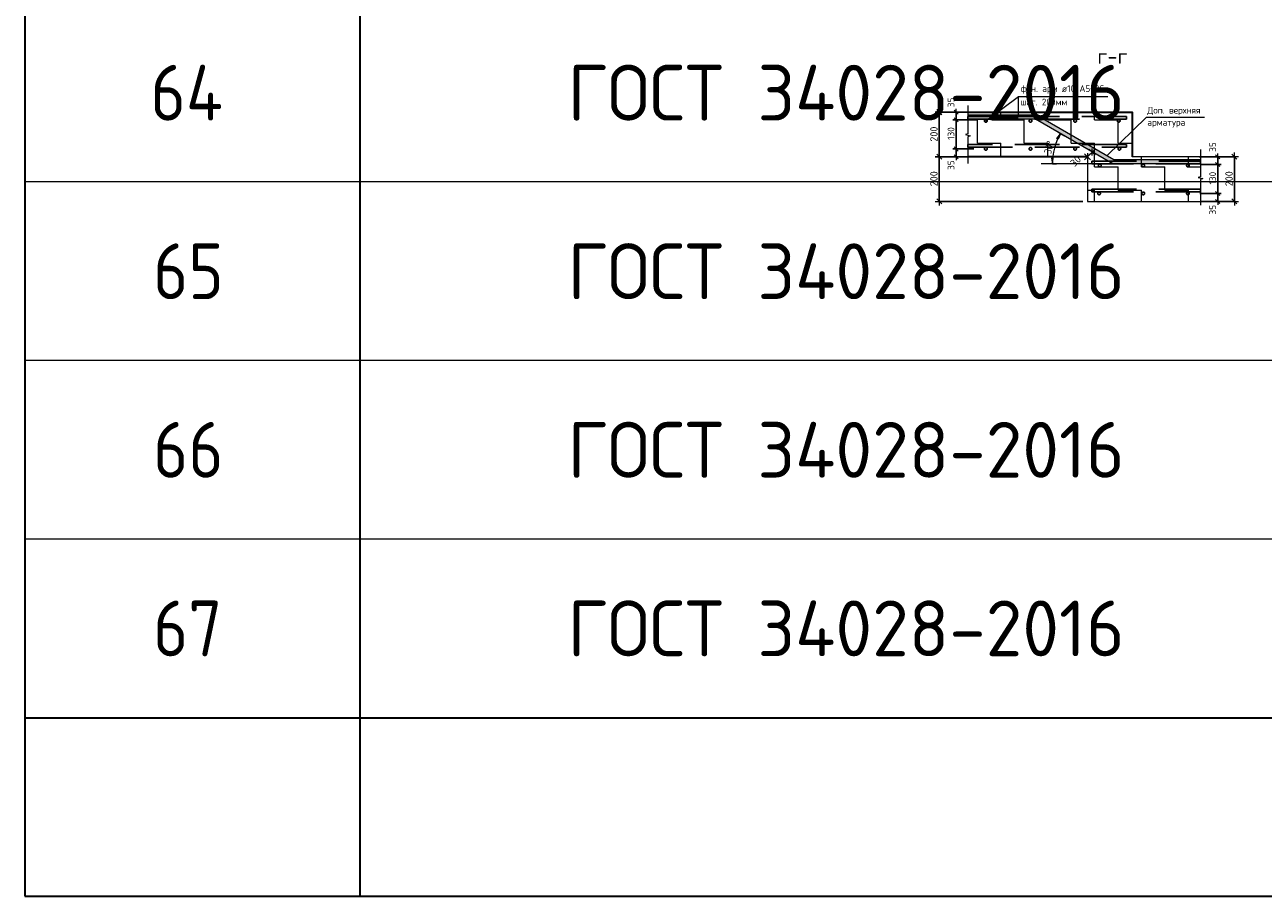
# Model space of a CAD drawing. Header units: metres. Extents: x -38 to 98, y -15 to 19.
# Tile 36 of 64: x 67.66 to 73.21, y 1.14 to 5.05. Entities that reach past the tile are written whole.
import ezdxf

# ---------------------------------------------------------------- set-up
doc = ezdxf.new("R2010")
doc.units = ezdxf.units.M
doc.header["$PDMODE"] = 65
doc.linetypes.add('______2', pattern=[0.27, 0.2, -0.07])
for name, color, linetype, lineweight in [('XR$4$Арм. стержнями нижней зоны', 180, 'Continuous', 35), ('XR$4$ВК__отв в полу 1-2 эт', 220, 'Continuous', 25), ('XR$4$Размерная линия (1)', 7, 'Continuous', 13), ('XR$4$Размерная линия_ общее', 7, 'Continuous', 13), ('XR$4$Текст_ общее_1', 7, 'Continuous', 13)]:
    doc.layers.add(name, color=color, linetype=linetype, lineweight=lineweight)
doc.styles.add('ISOCPEUR', font='txt')
doc.dimstyles.new('DIMSTYLE_17', dxfattribs={"dimtxt": 0.03, "dimasz": 0.03, "dimexe": 0, "dimexo": 0, "dimgap": 0.015, "dimtad": 2, "dimdec": 0, "dimlfac": 1000, "dimrnd": 1, "dimzin": 12, "dimdsep": 46, "dimtxsty": 'ISOCPEUR', "dimblk1": 'ALL_ML_STRICH', "dimblk2": 'ALL_ML_STRICH', "dimsah": 1, "dimcen": 0, "dimclrd": 7, "dimclre": 256, "dimclrt": 7, "dimadec": 0, "dimazin": 0, "dimtfac": 1, "dimtdec": 0, "dimtix": 1, "dimtmove": 2, "dimatfit": 3, "dimfxl": 0, "dimtvp": 1.2, "dimtzin": 0, "dimlwd": 0, "dimlwe": -3, "dimarcsym": 0})
doc.dimstyles.new('DIMSTYLE_19', dxfattribs={"dimtxt": 0.033, "dimasz": 0.0375, "dimexe": 0, "dimexo": 0, "dimgap": 0.0165, "dimtad": 2, "dimdec": 0, "dimlfac": 1000, "dimrnd": 1, "dimzin": 12, "dimdsep": 46, "dimtxsty": 'ISOCPEUR', "dimblk1": 'ALL_ML_STRICH', "dimblk2": 'ALL_ML_STRICH', "dimsah": 1, "dimcen": 0, "dimclrd": 7, "dimclre": 256, "dimclrt": 7, "dimadec": 0, "dimazin": 0, "dimtfac": 1, "dimtdec": 0, "dimtix": 1, "dimtmove": 2, "dimatfit": 3, "dimfxl": 0, "dimtvp": 1.2, "dimtzin": 0, "dimlwd": 0, "dimlwe": -3, "dimarcsym": 0})
doc.dimstyles.new('DIMSTYLE_20', dxfattribs={"dimtxt": 0.03, "dimasz": 0.03, "dimexe": 0, "dimexo": 0, "dimgap": 0.015, "dimtad": 2, "dimdec": 0, "dimlfac": 1000, "dimrnd": 1, "dimzin": 12, "dimdsep": 46, "dimtxsty": 'ISOCPEUR', "dimblk1": 'ALL_ML_STRICH', "dimblk2": 'ALL_ML_STRICH', "dimsah": 1, "dimcen": 0, "dimclrd": 7, "dimclre": 256, "dimclrt": 7, "dimadec": 0, "dimazin": 0, "dimtfac": 1, "dimtdec": 0, "dimtix": 1, "dimtmove": 2, "dimatfit": 3, "dimfxl": 0, "dimtzin": 0, "dimlwd": 0, "dimlwe": -3, "dimarcsym": 0})
doc.dimstyles.new('DIMSTYLE_9', dxfattribs={"dimtxt": 0.033, "dimasz": 0.0375, "dimexe": 0, "dimexo": 0, "dimgap": 0.0165, "dimtad": 2, "dimdec": 0, "dimlfac": 1000, "dimrnd": 1, "dimzin": 12, "dimdsep": 46, "dimtxsty": 'ISOCPEUR', "dimblk1": 'ALL_ML_STRICH', "dimblk2": 'ALL_ML_STRICH', "dimsah": 1, "dimcen": 0, "dimclrd": 7, "dimclre": 256, "dimclrt": 7, "dimadec": 0, "dimazin": 0, "dimtfac": 1, "dimtdec": 0, "dimtix": 1, "dimtmove": 2, "dimatfit": 3, "dimfxl": 0, "dimtzin": 0, "dimlwd": 0, "dimlwe": -3, "dimarcsym": 0})

# ---------------------------------------------------------------- blocks, each defined once
blk = doc.blocks.new('ЭЛЕМЕНТ_УЗОРА_16')
at = {"color": 7, "linetype": 'Continuous', "lineweight": 13, "transparency": 33554687}
blk.add_line((71.8824, 4.4247), (71.8824, 4.4247), dxfattribs=at)
blk.add_lwpolyline([(71.8824, 4.6847), (71.8824, 4.5575), (71.8724, 4.5539), (71.8924, 4.549), (71.8824, 4.5448), (71.8824, 4.4247)], dxfattribs=at)
blk = doc.blocks.new('ЭЛЕМЕНТ_УЗОРА_17')
at = {"color": 7, "linetype": 'Continuous', "lineweight": 13, "transparency": 33554687}
blk.add_line((72.9243, 4.2373), (72.9243, 4.2373), dxfattribs=at)
blk.add_lwpolyline([(72.9243, 4.4873), (72.9243, 4.3651), (72.9143, 4.3616), (72.9343, 4.3568), (72.9243, 4.3528), (72.9243, 4.2373)], dxfattribs=at)
blk = doc.blocks.new('ALL_ML_STRICH')
at = {"color": 0, "linetype": 'ByBlock', "lineweight": -2}
for p, q in [((-1, 0), (0.5, 0)), ((-0.3, -0.3), (0.3, 0.3)), ((0, -0.5), (0, 0.5))]:
    blk.add_line(p, q, dxfattribs=at)
blk = doc.blocks.new('*D441')
at = {"layer": 'DEFPOINTS', "color": 7, "linetype": 'Continuous', "lineweight": 13, "transparency": 33554687}
for p in [(72.9046, 4.4547), (72.9046, 4.2547), (73.0762, 4.2547)]:
    blk.add_point(p, dxfattribs=at)
at = {"layer": 'XR$4$Размерная линия_ общее', "color": 253, "linetype": 'Continuous', "lineweight": -2, "true_color": 0xa0a0a0, "transparency": 33554687}
for p, q in [((72.9246, 4.4547), (73.0762, 4.4547)), ((72.9246, 4.2547), (73.0762, 4.2547))]:
    blk.add_line(p, q, dxfattribs=at)
at = {"layer": 'XR$4$Размерная линия_ общее', "color": 7, "linetype": 'Continuous', "lineweight": -2, "transparency": 33554687}
blk.add_line((73.0762, 4.2547), (73.0762, 4.4547), dxfattribs=at)
at = {"layer": 'XR$4$Размерная линия_ общее', "color": 7, "linetype": 'Continuous', "lineweight": 13, "transparency": 33554687, "xscale": 0.0375, "yscale": 0.0375, "zscale": 0.0375}
for p, rotation in [((73.0762, 4.4547), 90), ((73.0762, 4.2547), 270)]:
    blk.add_blockref('ALL_ML_STRICH', p, dxfattribs=dict(at, rotation=rotation))
at = {"layer": 'XR$4$Размерная линия_ общее', "color": 7, "linetype": 'Continuous', "lineweight": 13, "transparency": 33554687, "insert": (73.0522, 4.3563), "char_height": 0.033, "width": 0.099, "attachment_point": 5, "rotation": 90, "style": 'ISOCPEUR'}
blk.add_mtext('\\A1;{200}', dxfattribs=at)
blk = doc.blocks.new('*D442')
at = {"layer": 'DEFPOINTS', "color": 7, "linetype": 'Continuous', "lineweight": 13, "transparency": 33554687}
for p in [(72.902, 4.2897), (72.9213, 4.2547), (73.0012, 4.2547)]:
    blk.add_point(p, dxfattribs=at)
at = {"layer": 'XR$4$Размерная линия (1)', "color": 9, "linetype": 'Continuous', "lineweight": -2, "true_color": 0xc7c7c7, "transparency": 33554687}
for p, q in [((72.922, 4.2897), (73.0012, 4.2897)), ((72.9413, 4.2547), (73.0012, 4.2547))]:
    blk.add_line(p, q, dxfattribs=at)
at = {"layer": 'XR$4$Размерная линия (1)', "color": 7, "linetype": 'Continuous', "lineweight": -2, "transparency": 33554687}
blk.add_line((73.0012, 4.2547), (73.0012, 4.2897), dxfattribs=at)
at = {"layer": 'XR$4$Размерная линия (1)', "color": 7, "linetype": 'Continuous', "lineweight": 13, "transparency": 33554687, "xscale": 0.03, "yscale": 0.03, "zscale": 0.03}
for p, rotation in [((73.0012, 4.2897), 90), ((73.0012, 4.2547), 270)]:
    blk.add_blockref('ALL_ML_STRICH', p, dxfattribs=dict(at, rotation=rotation))
at = {"layer": 'XR$4$Размерная линия (1)', "color": 7, "linetype": 'Continuous', "lineweight": 13, "transparency": 33554687, "insert": (72.9786, 4.2176), "char_height": 0.03, "width": 0.06, "attachment_point": 5, "rotation": 90, "style": 'ISOCPEUR'}
blk.add_mtext('\\A1;{35}', dxfattribs=at)
blk = doc.blocks.new('*D443')
at = {"layer": 'DEFPOINTS', "color": 7, "linetype": 'Continuous', "lineweight": 13, "transparency": 33554687}
for p in [(72.908, 4.4197), (72.902, 4.2897), (73.0012, 4.2897)]:
    blk.add_point(p, dxfattribs=at)
at = {"layer": 'XR$4$Размерная линия (1)', "color": 9, "linetype": 'Continuous', "lineweight": -2, "true_color": 0xc7c7c7, "transparency": 33554687}
for p, q in [((72.928, 4.4197), (73.0012, 4.4197)), ((72.922, 4.2897), (73.0012, 4.2897))]:
    blk.add_line(p, q, dxfattribs=at)
at = {"layer": 'XR$4$Размерная линия (1)', "color": 7, "linetype": 'Continuous', "lineweight": -2, "transparency": 33554687}
blk.add_line((73.0012, 4.2897), (73.0012, 4.4197), dxfattribs=at)
at = {"layer": 'XR$4$Размерная линия (1)', "color": 7, "linetype": 'Continuous', "lineweight": 13, "transparency": 33554687, "xscale": 0.03, "yscale": 0.03, "zscale": 0.03}
for p, rotation in [((73.0012, 4.4197), 90), ((73.0012, 4.2897), 270)]:
    blk.add_blockref('ALL_ML_STRICH', p, dxfattribs=dict(at, rotation=rotation))
at = {"layer": 'XR$4$Размерная линия (1)', "color": 7, "linetype": 'Continuous', "lineweight": 13, "transparency": 33554687, "insert": (72.9787, 4.3592), "char_height": 0.03, "width": 0.09, "attachment_point": 5, "rotation": 90, "style": 'ISOCPEUR'}
blk.add_mtext('\\A1;{130}', dxfattribs=at)
blk = doc.blocks.new('*D444')
at = {"layer": 'DEFPOINTS', "color": 7, "linetype": 'Continuous', "lineweight": 13, "transparency": 33554687}
for p in [(72.8976, 4.4547), (72.908, 4.4197), (73.0012, 4.4197)]:
    blk.add_point(p, dxfattribs=at)
at = {"layer": 'XR$4$Размерная линия (1)', "color": 9, "linetype": 'Continuous', "lineweight": -2, "true_color": 0xc7c7c7, "transparency": 33554687}
for p, q in [((72.9176, 4.4547), (73.0012, 4.4547)), ((72.928, 4.4197), (73.0012, 4.4197))]:
    blk.add_line(p, q, dxfattribs=at)
at = {"layer": 'XR$4$Размерная линия (1)', "color": 7, "linetype": 'Continuous', "lineweight": -2, "transparency": 33554687}
blk.add_line((73.0012, 4.4197), (73.0012, 4.4547), dxfattribs=at)
at = {"layer": 'XR$4$Размерная линия (1)', "color": 7, "linetype": 'Continuous', "lineweight": 13, "transparency": 33554687, "xscale": 0.03, "yscale": 0.03, "zscale": 0.03}
for p, rotation in [((73.0012, 4.4547), 90), ((73.0012, 4.4197), 270)]:
    blk.add_blockref('ALL_ML_STRICH', p, dxfattribs=dict(at, rotation=rotation))
at = {"layer": 'XR$4$Размерная линия (1)', "color": 7, "linetype": 'Continuous', "lineweight": 13, "transparency": 33554687, "insert": (72.9787, 4.4986), "char_height": 0.03, "width": 0.06, "attachment_point": 5, "rotation": 90, "style": 'ISOCPEUR'}
blk.add_mtext('\\A1;{35}', dxfattribs=at)
blk = doc.blocks.new('*D445')
at = {"layer": 'DEFPOINTS', "color": 7, "linetype": 'Continuous', "lineweight": 13, "transparency": 33554687}
for p in [(71.8294, 4.4547), (71.9092, 4.4547), (71.9285, 4.4897)]:
    blk.add_point(p, dxfattribs=at)
at = {"layer": 'XR$4$Размерная линия (1)', "color": 9, "linetype": 'Continuous', "lineweight": -2, "true_color": 0xc7c7c7, "transparency": 33554687}
for p, q in [((71.9085, 4.4897), (71.8294, 4.4897)), ((71.8892, 4.4547), (71.8294, 4.4547))]:
    blk.add_line(p, q, dxfattribs=at)
at = {"layer": 'XR$4$Размерная линия (1)', "color": 7, "linetype": 'Continuous', "lineweight": -2, "transparency": 33554687}
blk.add_line((71.8294, 4.4547), (71.8294, 4.4897), dxfattribs=at)
at = {"layer": 'XR$4$Размерная линия (1)', "color": 7, "linetype": 'Continuous', "lineweight": 13, "transparency": 33554687, "xscale": 0.03, "yscale": 0.03, "zscale": 0.03}
for p, rotation in [((71.8294, 4.4897), 90), ((71.8294, 4.4547), 270)]:
    blk.add_blockref('ALL_ML_STRICH', p, dxfattribs=dict(at, rotation=rotation))
at = {"layer": 'XR$4$Размерная линия (1)', "color": 7, "linetype": 'Continuous', "lineweight": 13, "transparency": 33554687, "insert": (71.8068, 4.4176), "char_height": 0.03, "width": 0.06, "attachment_point": 5, "rotation": 90, "style": 'ISOCPEUR'}
blk.add_mtext('\\A1;{35}', dxfattribs=at)
blk = doc.blocks.new('*D446')
at = {"layer": 'DEFPOINTS', "color": 7, "linetype": 'Continuous', "lineweight": 13, "transparency": 33554687}
for p in [(71.9225, 4.6197), (71.8294, 4.4897), (71.9285, 4.4897)]:
    blk.add_point(p, dxfattribs=at)
at = {"layer": 'XR$4$Размерная линия (1)', "color": 9, "linetype": 'Continuous', "lineweight": -2, "true_color": 0xc7c7c7, "transparency": 33554687}
for p, q in [((71.9025, 4.6197), (71.8294, 4.6197)), ((71.9085, 4.4897), (71.8294, 4.4897))]:
    blk.add_line(p, q, dxfattribs=at)
at = {"layer": 'XR$4$Размерная линия (1)', "color": 7, "linetype": 'Continuous', "lineweight": -2, "transparency": 33554687}
blk.add_line((71.8294, 4.4897), (71.8294, 4.6197), dxfattribs=at)
at = {"layer": 'XR$4$Размерная линия (1)', "color": 7, "linetype": 'Continuous', "lineweight": 13, "transparency": 33554687, "xscale": 0.03, "yscale": 0.03, "zscale": 0.03}
for p, rotation in [((71.8294, 4.6197), 90), ((71.8294, 4.4897), 270)]:
    blk.add_blockref('ALL_ML_STRICH', p, dxfattribs=dict(at, rotation=rotation))
at = {"layer": 'XR$4$Размерная линия (1)', "color": 7, "linetype": 'Continuous', "lineweight": 13, "transparency": 33554687, "insert": (71.8069, 4.5592), "char_height": 0.03, "width": 0.09, "attachment_point": 5, "rotation": 90, "style": 'ISOCPEUR'}
blk.add_mtext('\\A1;{130}', dxfattribs=at)
blk = doc.blocks.new('*D447')
at = {"layer": 'DEFPOINTS', "color": 7, "linetype": 'Continuous', "lineweight": 13, "transparency": 33554687}
for p in [(71.8294, 4.6197), (71.9225, 4.6197), (71.9329, 4.6547)]:
    blk.add_point(p, dxfattribs=at)
at = {"layer": 'XR$4$Размерная линия (1)', "color": 9, "linetype": 'Continuous', "lineweight": -2, "true_color": 0xc7c7c7, "transparency": 33554687}
for p, q in [((71.9129, 4.6547), (71.8294, 4.6547)), ((71.9025, 4.6197), (71.8294, 4.6197))]:
    blk.add_line(p, q, dxfattribs=at)
at = {"layer": 'XR$4$Размерная линия (1)', "color": 7, "linetype": 'Continuous', "lineweight": -2, "transparency": 33554687}
blk.add_line((71.8294, 4.6197), (71.8294, 4.6547), dxfattribs=at)
at = {"layer": 'XR$4$Размерная линия (1)', "color": 7, "linetype": 'Continuous', "lineweight": 13, "transparency": 33554687, "xscale": 0.03, "yscale": 0.03, "zscale": 0.03}
for p, rotation in [((71.8294, 4.6547), 90), ((71.8294, 4.6197), 270)]:
    blk.add_blockref('ALL_ML_STRICH', p, dxfattribs=dict(at, rotation=rotation))
at = {"layer": 'XR$4$Размерная линия (1)', "color": 7, "linetype": 'Continuous', "lineweight": 13, "transparency": 33554687, "insert": (71.8069, 4.6986), "char_height": 0.03, "width": 0.06, "attachment_point": 5, "rotation": 90, "style": 'ISOCPEUR'}
blk.add_mtext('\\A1;{35}', dxfattribs=at)
blk = doc.blocks.new('*D448')
at = {"layer": 'DEFPOINTS', "color": 7, "linetype": 'Continuous', "lineweight": 13, "transparency": 33554687}
for p in [(71.9259, 4.4547), (71.7544, 4.2547), (72.4179, 4.2547)]:
    blk.add_point(p, dxfattribs=at)
at = {"layer": 'XR$4$Размерная линия_ общее', "color": 253, "linetype": 'Continuous', "lineweight": -2, "true_color": 0xa0a0a0, "transparency": 33554687}
for p, q in [((71.9059, 4.4547), (71.7544, 4.4547)), ((72.3979, 4.2547), (71.7544, 4.2547))]:
    blk.add_line(p, q, dxfattribs=at)
at = {"layer": 'XR$4$Размерная линия_ общее', "color": 7, "linetype": 'Continuous', "lineweight": -2, "transparency": 33554687}
blk.add_line((71.7544, 4.2547), (71.7544, 4.4547), dxfattribs=at)
at = {"layer": 'XR$4$Размерная линия_ общее', "color": 7, "linetype": 'Continuous', "lineweight": 13, "transparency": 33554687, "xscale": 0.0375, "yscale": 0.0375, "zscale": 0.0375}
for p, rotation in [((71.7544, 4.4547), 90), ((71.7544, 4.2547), 270)]:
    blk.add_blockref('ALL_ML_STRICH', p, dxfattribs=dict(at, rotation=rotation))
at = {"layer": 'XR$4$Размерная линия_ общее', "color": 7, "linetype": 'Continuous', "lineweight": 13, "transparency": 33554687, "insert": (71.7304, 4.3563), "char_height": 0.033, "width": 0.099, "attachment_point": 5, "rotation": 90, "style": 'ISOCPEUR'}
blk.add_mtext('\\A1;{200}', dxfattribs=at)
blk = doc.blocks.new('*D449')
at = {"layer": 'DEFPOINTS', "color": 7, "linetype": 'Continuous', "lineweight": 13, "transparency": 33554687}
for p in [(71.9259, 4.6547), (71.7544, 4.4547), (71.9259, 4.4547)]:
    blk.add_point(p, dxfattribs=at)
at = {"layer": 'XR$4$Размерная линия_ общее', "color": 253, "linetype": 'Continuous', "lineweight": -2, "true_color": 0xa0a0a0, "transparency": 33554687}
for p, q in [((71.9059, 4.6547), (71.7544, 4.6547)), ((71.9059, 4.4547), (71.7544, 4.4547))]:
    blk.add_line(p, q, dxfattribs=at)
at = {"layer": 'XR$4$Размерная линия_ общее', "color": 7, "linetype": 'Continuous', "lineweight": -2, "transparency": 33554687}
blk.add_line((71.7544, 4.4547), (71.7544, 4.6547), dxfattribs=at)
at = {"layer": 'XR$4$Размерная линия_ общее', "color": 7, "linetype": 'Continuous', "lineweight": 13, "transparency": 33554687, "xscale": 0.0375, "yscale": 0.0375, "zscale": 0.0375}
for p, rotation in [((71.7544, 4.6547), 90), ((71.7544, 4.4547), 270)]:
    blk.add_blockref('ALL_ML_STRICH', p, dxfattribs=dict(at, rotation=rotation))
at = {"layer": 'XR$4$Размерная линия_ общее', "color": 7, "linetype": 'Continuous', "lineweight": 13, "transparency": 33554687, "insert": (71.7304, 4.5563), "char_height": 0.033, "width": 0.099, "attachment_point": 5, "rotation": 90, "style": 'ISOCPEUR'}
blk.add_mtext('\\A1;{200}', dxfattribs=at)
blk = doc.blocks.new('*D451')
at = {"layer": 'DEFPOINTS', "color": 7, "linetype": 'Continuous', "lineweight": 13, "transparency": 33554687}
for p in [(72.4179, 4.4547), (72.4392, 4.4759), (72.4392, 4.4759)]:
    blk.add_point(p, dxfattribs=at)
at = {"layer": 'XR$4$Размерная линия_ общее', "color": 7, "linetype": 'Continuous', "lineweight": -2, "transparency": 33554687}
blk.add_line((72.4392, 4.4759), (72.4179, 4.4547), dxfattribs=at)
at = {"layer": 'XR$4$Размерная линия_ общее', "color": 253, "linetype": 'Continuous', "lineweight": -2, "true_color": 0xa0a0a0, "transparency": 33554687}
for p, q in [((72.4179, 4.4547), (72.4179, 4.4547)), ((72.4392, 4.4759), (72.4392, 4.4759))]:
    blk.add_line(p, q, dxfattribs=at)
at = {"layer": 'XR$4$Размерная линия_ общее', "color": 7, "linetype": 'Continuous', "lineweight": 13, "transparency": 33554687, "yscale": 0.0375, "zscale": 0.0375}
for p, xscale, rotation in [((72.4179, 4.4547), 0.0375, 224.9999999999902), ((72.4392, 4.4759), 0.03750000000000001, 44.99999999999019)]:
    blk.add_blockref('ALL_ML_STRICH', p, dxfattribs=dict(at, xscale=xscale, rotation=rotation))
at = {"layer": 'XR$4$Размерная линия_ общее', "color": 7, "linetype": 'Continuous', "lineweight": 13, "transparency": 33554687, "insert": (72.3651, 4.4354), "char_height": 0.033, "width": 0.066, "attachment_point": 5, "rotation": 45, "style": 'ISOCPEUR'}
blk.add_mtext('\\A1;{30}', dxfattribs=at)
blk = doc.blocks.new('СЛОЖНЫЙ_ОБЪЕКТ_59')
at = {"linetype": 'Continuous', "lineweight": 13, "transparency": 33554687}
blk.add_hatch(color=7, dxfattribs=at).paths.add_polyline_path([(71.8824, 4.6227), (72.1849, 4.6227), (72.5313, 4.4227), (72.9243, 4.4227), (72.9243, 4.4407), (72.5361, 4.4407), (72.1897, 4.6407), (71.8824, 4.6407)])
at = {"color": 7, "linetype": 'Continuous', "lineweight": 13, "transparency": 33554687}
for p, q in [((72.1897, 4.6407), (71.8824, 4.6407)), ((71.8824, 4.6407), (71.8824, 4.6227)), ((72.1849, 4.6227), (71.8824, 4.6227)), ((72.5313, 4.4227), (72.1849, 4.6227)), ((72.5361, 4.4407), (72.1897, 4.6407)), ((72.9243, 4.4407), (72.5361, 4.4407)), ((72.9243, 4.4407), (72.9243, 4.4227)), ((72.9243, 4.4227), (72.5313, 4.4227))]:
    blk.add_line(p, q, dxfattribs=at)
blk = doc.blocks.new('COMPLEX_ANGLEDIM_0')
at = {"color": 7, "linetype": 'Continuous', "lineweight": 13, "transparency": 33554687}
for p, q in [((72.2806, 4.5371), (72.297, 4.558)), ((72.297, 4.558), (72.2807, 4.5674)), ((72.297, 4.558), (72.2829, 4.5336)), ((72.297, 4.558), (72.2871, 4.5334)), ((72.297, 4.558), (72.297, 4.558)), ((72.297, 4.558), (72.3132, 4.5486)), ((72.2871, 4.5334), (72.2806, 4.5371)), ((72.2645, 4.4489), (72.257, 4.4489)), ((72.257, 4.4489), (72.2607, 4.4227)), ((72.2607, 4.4227), (72.2607, 4.4508)), ((72.2607, 4.4227), (72.2645, 4.4489)), ((72.2607, 4.4227), (72.242, 4.4227)), ((72.2607, 4.4227), (72.2607, 4.4227)), ((72.2607, 4.4227), (72.2795, 4.4227))]:
    blk.add_line(p, q, dxfattribs=at)
blk.add_arc((72.5313, 4.4227), 0.2706, 150, 180, dxfattribs=at)
at = {"color": 7, "linetype": 'Continuous', "lineweight": 13, "transparency": 33554687, "insert": (72.2546, 4.4644), "char_height": 0.033, "width": 0.080962, "attachment_point": 7, "rotation": 75, "style": 'ISOCPEUR'}
blk.add_mtext('\\W0.91;30%%d', dxfattribs=at)

msp = doc.modelspace()

# ---------------------------------------------------------------- hatches: boundary and pattern name
at = {"linetype": 'Continuous', "lineweight": 13, "transparency": 33554687}
h = msp.add_hatch(dxfattribs=at)
h.set_pattern_fill('____', scale=0.105, style=0, pattern_type=2)
h.set_pattern_definition([(0, (0.21, 0.21), (0.105, 0.105), [0.105, -0.105]), (90, (0.21, 0.21), (-0.105, 0.105), [0.105, -0.105])])
h.paths.add_polyline_path([(72.4179, 4.2547), (72.9243, 4.2547), (72.9243, 4.4547), (72.6179, 4.4547), (72.6179, 4.6547), (71.8824, 4.6547), (71.8824, 4.4547), (72.4179, 4.4547)], flags=0)

# ---------------------------------------------------------------- linework, layer by layer
at = {"color": 7, "linetype": 'Continuous', "lineweight": 35, "transparency": 33554687}
for p, q in [((67.6585, 5.1419), (67.6585, 4.3419)), ((69.1585, 5.1419), (69.1585, 4.3419)), ((72.4179, 4.4547), (71.8824, 4.4547)), ((67.6585, 4.3419), (67.6585, 3.5419)), ((69.1585, 4.3419), (69.1585, 3.5419)), ((67.6585, 3.5419), (67.6585, 2.7419)), ((69.1585, 3.5419), (69.1585, 2.7419)), ((67.6585, 2.7419), (67.6585, 1.9419)), ((69.1585, 2.7419), (69.1585, 1.9419)), ((67.6585, 1.9419), (67.6585, 1.1419)), ((67.6585, 1.9419), (86.1585, 1.9419)), ((69.1585, 1.9419), (69.1585, 1.1419)), ((67.6585, 1.1419), (86.1585, 1.1419))]:
    msp.add_line(p, q, dxfattribs=at)
at = {"color": 7, "linetype": 'Continuous', "lineweight": 13, "transparency": 33554687}
for p, q in [((71.9629, 4.6157), (72.1091, 4.7247)), ((72.5313, 4.4227), (72.2113, 4.4227)), ((86.1585, 4.3419), (67.6585, 4.3419)), ((86.1585, 3.5419), (67.6585, 3.5419)), ((86.1585, 2.7419), (67.6585, 2.7419)), ((86.1585, 1.9419), (67.6585, 1.9419))]:
    msp.add_line(p, q, dxfattribs=at)
for points in [[(72.1091, 4.6347), (72.1091, 4.7247), (72.5091, 4.7247)], [(72.5043, 4.4591), (72.6827, 4.6329), (72.9427, 4.6329)]]:
    msp.add_lwpolyline(points, dxfattribs=at)
at = {"color": 7, "linetype": 'Continuous', "lineweight": 35, "transparency": 33554687}
msp.add_lwpolyline([(71.8824, 4.6547), (72.6179, 4.6547), (72.6179, 4.4547)], dxfattribs=at)
at = {"color": 7, "linetype": '______2', "lineweight": -3, "transparency": 33554687}
for points in [[(71.8824, 4.6227), (72.5929, 4.6227), (72.5929, 4.6347), (71.8824, 4.6347), (71.8824, 4.6227)], [(72.9243, 4.4227), (72.438, 4.4227), (72.438, 4.4347), (72.9243, 4.4347), (72.9243, 4.4227)]]:
    msp.add_lwpolyline(points, close=True, dxfattribs=at)
for centre in [(71.9629, 4.6157), (72.1629, 4.6157), (72.3629, 4.6157), (72.5579, 4.6157), (72.473, 4.4157), (72.668, 4.4157), (72.868, 4.4157)]:
    msp.add_circle(centre, 0.006, dxfattribs=at)
at = {"layer": 'XR$4$Арм. стержнями нижней зоны', "color": 7, "linetype": '______2', "lineweight": -3, "transparency": 33554687}
for points in [[(71.8824, 4.4977), (72.5929, 4.4977), (72.5929, 4.5097), (71.8824, 4.5097), (71.8824, 4.4977)], [(72.9243, 4.2977), (72.438, 4.2977), (72.438, 4.3097), (72.9243, 4.3097), (72.9243, 4.2977)]]:
    msp.add_lwpolyline(points, close=True, dxfattribs=at)
for centre in [(71.9629, 4.4907), (72.1629, 4.4907), (72.3629, 4.4907), (72.5609, 4.4907), (72.47, 4.2907), (72.668, 4.2907), (72.868, 4.2907)]:
    msp.add_circle(centre, 0.006, dxfattribs=at)
at = {"layer": 'XR$4$ВК__отв в полу 1-2 эт', "color": 7, "linetype": 'Continuous', "lineweight": 13, "transparency": 33554687}
msp.add_line((72.9243, 4.4547), (72.6179, 4.4547), dxfattribs=at)
msp.add_lwpolyline([(72.4179, 4.4547), (72.4179, 4.2547), (72.9243, 4.2547)], dxfattribs=at)

# ---------------------------------------------------------------- block references
at = {"color": 7, "linetype": 'Continuous', "lineweight": 13, "transparency": 33554687}
for name in ['ЭЛЕМЕНТ_УЗОРА_16', 'СЛОЖНЫЙ_ОБЪЕКТ_59', 'COMPLEX_ANGLEDIM_0', 'ЭЛЕМЕНТ_УЗОРА_17']:
    msp.add_blockref(name, (0, 0), dxfattribs=at)

# ---------------------------------------------------------------- texts
at = {"color": 7, "linetype": 'Continuous', "lineweight": 50, "transparency": 33554687, "insert": (72.5299, 4.905), "char_height": 0.0675, "width": 0.172565, "attachment_point": 5, "style": 'ISOCPEUR'}
msp.add_mtext('\\A1;{\\fISOCPEUR|i0|b0;\\H0.067500;\\W1.000000;\\C7;г-г}\\P', dxfattribs=at)
at = {"color": 7, "linetype": 'Continuous', "lineweight": 35, "transparency": 33554687, "char_height": 0.25, "attachment_point": 7, "style": 'ISOCPEUR'}
for s, insert, width in [('\\W0.88;64', (68.221, 4.6169), 0.484994), ('\\W0.96;ГОСТ 34028-2016', (70.0894, 4.6169), 2.743715), ('\\W0.87;65', (68.2335, 3.8169), 0.45901), ('\\W0.96;ГОСТ 34028-2016', (70.0894, 3.8169), 2.743715), ('\\W0.87;66', (68.2335, 3.0169), 0.45901), ('\\W0.96;ГОСТ 34028-2016', (70.0894, 3.0169), 2.743715), ('\\W0.87;67', (68.2335, 2.2169), 0.45901), ('\\W0.96;ГОСТ 34028-2016', (70.0894, 2.2169), 2.743715)]:
    msp.add_mtext(s, dxfattribs=dict(at, insert=insert, width=width))
at = {"layer": 'XR$4$Текст_ общее_1', "color": 7, "linetype": 'Continuous', "lineweight": 13, "transparency": 33554687, "char_height": 0.03, "attachment_point": 1}
for s, insert, width, line_spacing_factor in [('\\A1;{\\fISOCPEUR|i0|b0;\\H0.030000;\\W1.000000;\\C7;фон. арм ø10 А500С}\\P{\\fISOCPEUR|i0|b0;\\H0.030000;\\W1.000000;\\C7;шаг. 200мм}\\P', (72.1189, 4.7753), 0.385981, 1.204819), ('\\A1;{\\fISOCPEUR|i0|b0;\\H0.030000;\\W1.000000;\\C7;Доп. верхняя}\\P{\\fISOCPEUR|i0|b0;\\H0.030000;\\W1.000000;\\C7;арматура}\\P', (72.6861, 4.6785), 0.254025, 1.084337)]:
    msp.add_mtext(s, dxfattribs=dict(at, insert=insert, width=width, line_spacing_factor=line_spacing_factor))

# ---------------------------------------------------------------- dimensions: what is measured, and where the dimension line sits
at = {"layer": 'XR$4$Размерная линия (1)', "color": 7, "linetype": 'Continuous', "lineweight": 13, "transparency": 33554687}
for base, p1, p2, dimstyle, picture, middle in [((71.8294, 4.6547), (71.9025, 4.6197), (71.9129, 4.6547), 'DIMSTYLE_17', '*D447', (71.8069, 4.6986)), ((71.8294, 4.6197), (71.9085, 4.4897), (71.9025, 4.6197), 'DIMSTYLE_20', '*D446', (71.8069, 4.5592)), ((71.8294, 4.4897), (71.8892, 4.4547), (71.9085, 4.4897), 'DIMSTYLE_17', '*D445', (71.8068, 4.4176)), ((73.0012, 4.4547), (72.928, 4.4197), (72.9176, 4.4547), 'DIMSTYLE_17', '*D444', (72.9787, 4.4986)), ((73.0012, 4.4197), (72.922, 4.2897), (72.928, 4.4197), 'DIMSTYLE_20', '*D443', (72.9787, 4.3592)), ((73.0012, 4.2897), (72.9413, 4.2547), (72.922, 4.2897), 'DIMSTYLE_17', '*D442', (72.9786, 4.2176))]:
    dim = msp.add_linear_dim(base=base, p1=p1, p2=p2, angle=90, dimstyle=dimstyle, override={"dimpost": '<>', "dimclrd": 7, "dimclre": 9, "dimclrt": 7, "dimlwd": 0, "dimlwe": 65533}, dxfattribs=at)
    dim.commit()
    dim.dimension.update_dxf_attribs({"geometry": picture, "text_midpoint": middle, "dimtype": 160})
at = {"layer": 'XR$4$Размерная линия_ общее', "color": 7, "linetype": 'Continuous', "lineweight": 13, "transparency": 33554687}
for base, p1, p2, angle, dimstyle, picture, middle in [((71.7544, 4.6547), (71.9059, 4.4547), (71.9059, 4.6547), 90, 'DIMSTYLE_9', '*D449', (71.7304, 4.5563)), ((71.7544, 4.4547), (72.3979, 4.2547), (71.9059, 4.4547), 90, 'DIMSTYLE_9', '*D448', (71.7304, 4.3563)), ((72.4179, 4.4547), (72.4392, 4.4759), (72.4179, 4.4547), 225, 'DIMSTYLE_19', '*D451', (72.3651, 4.4354)), ((73.0762, 4.4547), (72.9246, 4.2547), (72.9246, 4.4547), 90, 'DIMSTYLE_9', '*D441', (73.0522, 4.3563))]:
    dim = msp.add_linear_dim(base=base, p1=p1, p2=p2, angle=angle, dimstyle=dimstyle, override={"dimpost": '<>', "dimclrd": 7, "dimclre": 253, "dimclrt": 7, "dimlwd": 0, "dimlwe": 65533}, dxfattribs=at)
    dim.commit()
    dim.dimension.update_dxf_attribs({"geometry": picture, "text_midpoint": middle, "dimtype": 160})

doc.saveas('drawing.dxf')
